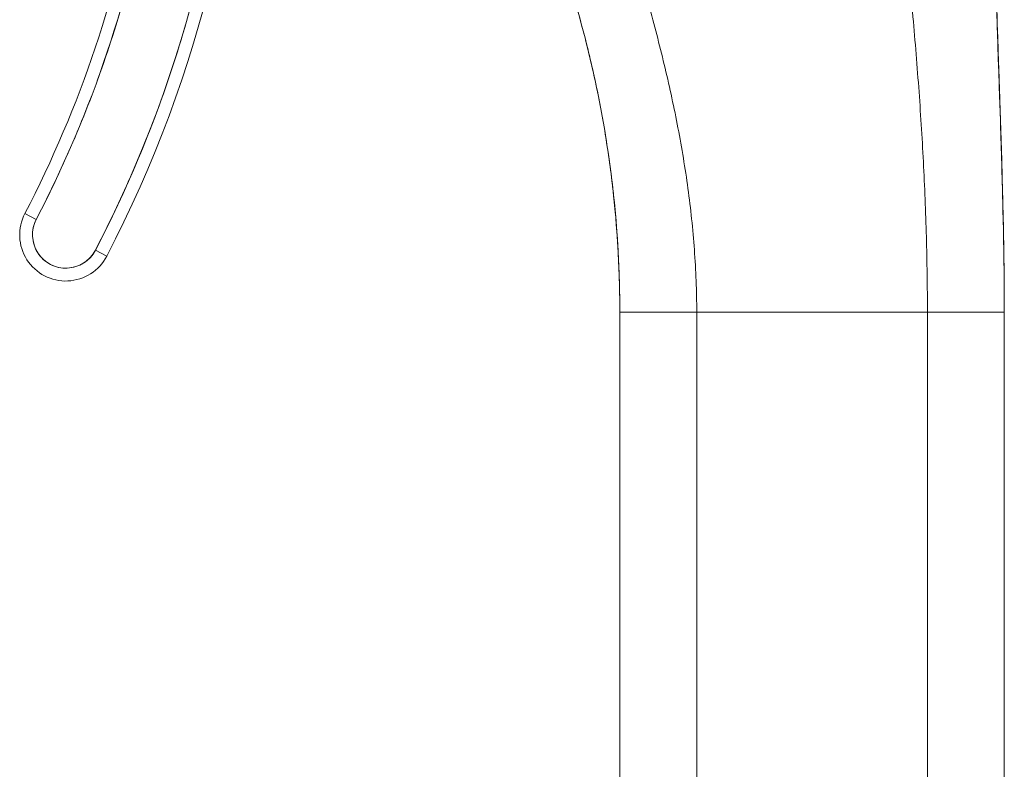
# Model space of a CAD drawing. Header units: inches. Extents: x 10 to 331, y 10 to 212.
# Tile 81 of 145: x 118.35 to 119.87, y 113.42 to 114.57. Entities that reach past the tile are written whole.
import ezdxf

# ---------------------------------------------------------------- set-up
doc = ezdxf.new("R2010")
doc.units = ezdxf.units.IN
doc.header["$LTSCALE"] = 20
doc.header["$MEASUREMENT"] = 0
doc.layers.add('Visible (ANSI)', color=7, linetype='Continuous', lineweight=5)

msp = doc.modelspace()

# ---------------------------------------------------------------- linework, layer by layer
at = {"layer": 'Visible (ANSI)'}
for p, q in [((118.3628, 114.274), (118.3803, 114.2649)), ((118.3803, 114.2649), (118.3628, 114.274)), ((118.4886, 114.2086), (118.4711, 114.2177)), ((118.4711, 114.2177), (118.4886, 114.2086)), ((119.2765, 113.1966), (119.2765, 114.1227)), ((119.3947, 114.1227), (119.2765, 114.1227)), ((119.3947, 114.1227), (119.749, 114.1227)), ((119.3947, 114.1227), (119.3947, 113.1966)), ((119.749, 114.1227), (119.3947, 114.1227)), ((119.749, 113.1966), (119.749, 114.1227)), ((119.8671, 114.1227), (119.749, 114.1227)), ((119.8671, 114.1227), (119.8671, 113.1966))]:
    msp.add_line(p, q, dxfattribs=at)
for centre, radius, start, end in [((116.7908, 115.0911), 1.8937, 332.5366, 0.7341), ((116.7908, 115.0911), 1.9134, 332.5366, 0.7341), ((116.7908, 115.0911), 1.9134, 332.5366, 0.7341), ((116.7908, 115.0911), 1.7717, 332.5366, 350.4361), ((116.7908, 115.0911), 1.7913, 332.5366, 350.4361), ((118.4257, 114.2413), 0.0709, 152.5366, 332.5366), ((118.4257, 114.2413), 0.0709, 152.5366, 332.5366), ((118.4257, 114.2413), 0.0512, 152.5366, 332.5366), ((117.5895, 114.1227), 1.687, 360, 0.6387)]:
    msp.add_arc(centre, radius, start, end, dxfattribs=at)
for points, knots in [([(119.8671, 114.1227), (119.8671, 114.1638), (119.8666, 114.2046), (119.8658, 114.2451), (119.865, 114.2857), (119.8639, 114.326), (119.8627, 114.3664), (119.8615, 114.4067), (119.8601, 114.447), (119.8587, 114.4875), (119.8573, 114.5281), (119.856, 114.5688), (119.8546, 114.61), (119.8533, 114.6512), (119.8521, 114.6928), (119.851, 114.7351), (119.8499, 114.7775), (119.8488, 114.8206), (119.8479, 114.8646), (119.847, 114.9087), (119.8463, 114.9538), (119.8455, 115.0003), (119.8447, 115.0467), (119.844, 115.0945), (119.8432, 115.1439)], [0, 0, 0, 0, 0.125, 0.125, 0.125, 0.25, 0.25, 0.25, 0.375, 0.375, 0.375, 0.5, 0.5, 0.5, 0.625, 0.625, 0.625, 0.75, 0.75, 0.75, 0.875, 0.875, 0.875, 1, 1, 1, 1]), ([(119.8432, 115.1439), (119.8432, 115.1439), (119.8432, 115.1438), (119.8432, 115.1438), (119.8432, 115.1438), (119.8432, 115.1437), (119.8432, 115.1436), (119.8432, 115.1434), (119.8432, 115.1433), (119.8432, 115.1426), (119.8432, 115.1421), (119.8436, 115.1198), (119.844, 115.098), (119.8448, 115.0471), (119.8453, 115.0181), (119.8471, 114.9115), (119.8486, 114.834), (119.8531, 114.6535), (119.8567, 114.5505), (119.8629, 114.3657), (119.8654, 114.2841), (119.8667, 114.1874), (119.8669, 114.172), (119.867, 114.1509), (119.8671, 114.1451), (119.8671, 114.135), (119.8671, 114.1307), (119.8671, 114.1258), (119.8671, 114.1253), (119.8671, 114.1245), (119.8671, 114.1243), (119.8671, 114.1239), (119.8671, 114.1237), (119.8671, 114.1235), (119.8671, 114.1234), (119.8671, 114.1232), (119.8671, 114.1232), (119.8671, 114.1231), (119.8671, 114.1231), (119.8671, 114.1231), (119.8671, 114.123), (119.8671, 114.123), (119.8671, 114.123), (119.8671, 114.1228), (119.8671, 114.1228), (119.8671, 114.1226), (119.8671, 114.1227), (119.8671, 114.1227), (119.8671, 114.1227), (119.8671, 114.1227), (119.8671, 114.1227), (119.8671, 114.1227), (119.8671, 114.1227), (119.8671, 114.1227), (119.8671, 114.1227), (119.8671, 114.1227), (119.8671, 114.1227), (119.8671, 114.1227), (119.8671, 114.1227), (119.8671, 114.1227), (119.8671, 114.1227), (119.8671, 114.1227), (119.8671, 114.1227), (119.8671, 114.1227), (119.8671, 114.1227), (119.8671, 114.1227), (119.8671, 114.1227), (119.8671, 114.1227), (119.8671, 114.1227), (119.8671, 114.1227), (119.8671, 114.1227), (119.8671, 114.1227)], [0, 0, 0, 0, 0.000124, 0.000124, 0.000372, 0.000372, 0.000868, 0.000868, 0.001859, 0.001859, 0.005754, 0.005754, 0.171929, 0.171929, 0.393497, 0.393497, 0.984469, 0.984469, 1.772868, 1.772868, 2.408132, 2.408132, 2.527135, 2.527135, 2.571755, 2.571755, 2.60522, 2.60522, 2.609186, 2.609186, 2.611169, 2.611169, 2.612161, 2.612161, 2.613157, 2.613157, 2.613406, 2.613406, 2.613531, 2.613531, 2.613783, 2.613783, 2.614288, 2.614288, 2.618323, 2.618323, 2.681798, 2.681798, 2.729391, 2.729391, 2.747239, 2.747239, 2.74823, 2.74823, 2.748292, 2.748292, 2.748416, 2.748416, 2.748447, 2.748447, 2.748509, 2.748509, 2.74854, 2.74854, 2.748571, 2.748571, 2.74859, 2.74859, 2.748621, 2.748621, 2.74868, 2.74868, 2.74868, 2.74868]), ([(119.8432, 115.1439), (119.844, 115.0945), (119.8447, 115.0467), (119.8455, 115.0003), (119.8463, 114.9538), (119.847, 114.9087), (119.8479, 114.8646), (119.8488, 114.8206), (119.8499, 114.7775), (119.851, 114.7351), (119.8521, 114.6928), (119.8533, 114.6512), (119.8546, 114.61), (119.856, 114.5688), (119.8573, 114.5281), (119.8587, 114.4875), (119.8601, 114.447), (119.8615, 114.4067), (119.8627, 114.3664), (119.8639, 114.326), (119.865, 114.2857), (119.8658, 114.2451), (119.8666, 114.2046), (119.8671, 114.1638), (119.8671, 114.1227)], [0, 0, 0, 0, 0.125, 0.125, 0.125, 0.25, 0.25, 0.25, 0.375, 0.375, 0.375, 0.5, 0.5, 0.5, 0.625, 0.625, 0.625, 0.75, 0.75, 0.75, 0.875, 0.875, 0.875, 1, 1, 1, 1]), ([(118.4711, 114.2177), (118.495, 114.2637), (118.5169, 114.3105), (118.537, 114.3582), (118.557, 114.4059), (118.5751, 114.4545), (118.5912, 114.5038), (118.6072, 114.5531), (118.6213, 114.6029), (118.6332, 114.6533), (118.6452, 114.7037), (118.6551, 114.7546), (118.6629, 114.8058), (118.6707, 114.857), (118.6764, 114.9086), (118.68, 114.9602), (118.6836, 115.0118), (118.685, 115.0635), (118.6844, 115.1153)], [0, 0, 0, 0, 0.166667, 0.166667, 0.166667, 0.333333, 0.333333, 0.333333, 0.5, 0.5, 0.5, 0.666667, 0.666667, 0.666667, 0.833333, 0.833333, 0.833333, 1, 1, 1, 1]), ([(119.749, 114.1227), (119.749, 114.1614), (119.7484, 114.1999), (119.7474, 114.2383), (119.7463, 114.2768), (119.7448, 114.3151), (119.7428, 114.3533), (119.7408, 114.3916), (119.7384, 114.4299), (119.7356, 114.4682), (119.7328, 114.5065), (119.7296, 114.5449), (119.7261, 114.5835), (119.7225, 114.6221), (119.7185, 114.6608), (119.7142, 114.6999), (119.7099, 114.739), (119.7051, 114.7783), (119.7, 114.8181), (119.6949, 114.8579), (119.6894, 114.898), (119.6834, 114.9388), (119.6774, 114.9795), (119.6709, 115.0207), (119.6639, 115.0626)], [0, 0, 0, 0, 0.125, 0.125, 0.125, 0.25, 0.25, 0.25, 0.375, 0.375, 0.375, 0.5, 0.5, 0.5, 0.625, 0.625, 0.625, 0.75, 0.75, 0.75, 0.875, 0.875, 0.875, 1, 1, 1, 1]), ([(119.6639, 115.0626), (119.6709, 115.0207), (119.6774, 114.9795), (119.6834, 114.9388), (119.6894, 114.898), (119.6949, 114.8579), (119.7, 114.8181), (119.7051, 114.7783), (119.7099, 114.739), (119.7142, 114.6999), (119.7185, 114.6608), (119.7225, 114.6221), (119.7261, 114.5835), (119.7296, 114.5449), (119.7328, 114.5065), (119.7356, 114.4682), (119.7384, 114.4299), (119.7408, 114.3916), (119.7428, 114.3533), (119.7448, 114.3151), (119.7463, 114.2768), (119.7474, 114.2383), (119.7484, 114.1999), (119.749, 114.1614), (119.749, 114.1227)], [0, 0, 0, 0, 0.125, 0.125, 0.125, 0.25, 0.25, 0.25, 0.375, 0.375, 0.375, 0.5, 0.5, 0.5, 0.625, 0.625, 0.625, 0.75, 0.75, 0.75, 0.875, 0.875, 0.875, 1, 1, 1, 1]), ([(119.2337, 114.8675), (119.2448, 114.8356), (119.2556, 114.8041), (119.2659, 114.773), (119.2762, 114.7419), (119.2861, 114.7111), (119.2955, 114.6804), (119.305, 114.6497), (119.314, 114.6192), (119.3224, 114.5888), (119.3309, 114.5583), (119.3388, 114.5278), (119.3461, 114.4973), (119.3533, 114.4668), (119.36, 114.4362), (119.3659, 114.4054), (119.3718, 114.3746), (119.377, 114.3437), (119.3812, 114.3126), (119.3855, 114.2814), (119.3888, 114.25), (119.3911, 114.2184), (119.3934, 114.1867), (119.3947, 114.1549), (119.3947, 114.1227)], [0, 0, 0, 0, 0.125, 0.125, 0.125, 0.25, 0.25, 0.25, 0.375, 0.375, 0.375, 0.5, 0.5, 0.5, 0.625, 0.625, 0.625, 0.75, 0.75, 0.75, 0.875, 0.875, 0.875, 1, 1, 1, 1]), ([(119.3947, 114.1227), (119.3947, 114.1549), (119.3934, 114.1867), (119.3911, 114.2184), (119.3888, 114.25), (119.3855, 114.2814), (119.3812, 114.3126), (119.377, 114.3437), (119.3718, 114.3746), (119.3659, 114.4054), (119.36, 114.4362), (119.3533, 114.4668), (119.3461, 114.4973), (119.3388, 114.5278), (119.3309, 114.5583), (119.3224, 114.5888), (119.314, 114.6192), (119.305, 114.6497), (119.2955, 114.6804), (119.2861, 114.7111), (119.2762, 114.7419), (119.2659, 114.773), (119.2556, 114.8041), (119.2448, 114.8356), (119.2337, 114.8675)], [0, 0, 0, 0, 0.125, 0.125, 0.125, 0.25, 0.25, 0.25, 0.375, 0.375, 0.375, 0.5, 0.5, 0.5, 0.625, 0.625, 0.625, 0.75, 0.75, 0.75, 0.875, 0.875, 0.875, 1, 1, 1, 1]), ([(119.8671, 114.1227), (119.8671, 114.1227), (119.8671, 114.1221), (119.8671, 114.1227), (119.8671, 114.1227), (119.8671, 114.1227), (119.8671, 114.1227), (119.8671, 114.1227), (119.8671, 114.1227), (119.8671, 114.1228), (119.8671, 114.1228), (119.8671, 114.1229), (119.8671, 114.1229), (119.8671, 114.123), (119.8671, 114.123), (119.8671, 114.123), (119.8671, 114.123), (119.8671, 114.123), (119.8671, 114.1231), (119.8671, 114.1231), (119.8671, 114.1232), (119.8671, 114.1233), (119.8671, 114.1234), (119.8671, 114.1245), (119.8671, 114.1255), (119.8671, 114.1284), (119.8671, 114.1304), (119.8671, 114.1499), (119.8669, 114.1674), (119.8665, 114.2083), (119.8661, 114.2317), (119.8643, 114.3174), (119.8624, 114.3798), (119.8556, 114.5839), (119.8508, 114.7257), (119.8479, 114.8676)], [0, 0, 0, 0, 0.673119, 0.673119, 0.676831, 0.676831, 0.680544, 0.680544, 0.695394, 0.695394, 0.699156, 0.699156, 0.699634, 0.699634, 0.69987, 0.69987, 0.699928, 0.699928, 0.700161, 0.700161, 0.700394, 0.700394, 0.701322, 0.701322, 0.708747, 0.708747, 0.723596, 0.723596, 0.85724, 0.85724, 1.035432, 1.035432, 1.510612, 1.510612, 2.591747, 2.591747, 2.591747, 2.591747]), ([(119.2765, 114.1227), (119.2765, 114.1527), (119.2757, 114.1827), (119.2741, 114.2126), (119.2726, 114.2425), (119.2702, 114.2722), (119.267, 114.3019), (119.2638, 114.3316), (119.2599, 114.3611), (119.2551, 114.3906), (119.2504, 114.42), (119.2449, 114.4492), (119.2386, 114.4784), (119.2323, 114.5075), (119.2252, 114.5365), (119.2174, 114.5652), (119.2096, 114.594), (119.201, 114.6226), (119.1916, 114.651), (119.1822, 114.6794), (119.1721, 114.7076), (119.1612, 114.7355), (119.1502, 114.7635), (119.1386, 114.7912), (119.1261, 114.8187)], [0, 0, 0, 0, 0.125, 0.125, 0.125, 0.25, 0.25, 0.25, 0.375, 0.375, 0.375, 0.5, 0.5, 0.5, 0.625, 0.625, 0.625, 0.75, 0.75, 0.75, 0.875, 0.875, 0.875, 1, 1, 1, 1]), ([(119.1261, 114.8187), (119.151, 114.7638), (119.1728, 114.7078), (119.1916, 114.651), (119.2103, 114.5942), (119.226, 114.5366), (119.2386, 114.4784), (119.2512, 114.4201), (119.2606, 114.3612), (119.267, 114.3019), (119.2733, 114.2426), (119.2765, 114.1828), (119.2765, 114.1227)], [0, 0, 0, 0, 0.25, 0.25, 0.25, 0.5, 0.5, 0.5, 0.75, 0.75, 0.75, 1, 1, 1, 1]), ([(118.5573, 114.7934), (118.5495, 114.7474), (118.54, 114.7018), (118.5287, 114.6566), (118.5174, 114.6114), (118.5043, 114.5665), (118.4895, 114.5223), (118.4746, 114.478), (118.4581, 114.4343), (118.4399, 114.3914), (118.4217, 114.3485), (118.4018, 114.3064), (118.3803, 114.2649)], [0, 0, 0, 0, 0.25, 0.25, 0.25, 0.5, 0.5, 0.5, 0.75, 0.75, 0.75, 1, 1, 1, 1]), ([(119.2736, 114.2231), (119.2732, 114.2299), (119.2727, 114.2372), (119.2721, 114.245), (119.2714, 114.2547), (119.2706, 114.2651), (119.2695, 114.2764), (119.2689, 114.2829), (119.2683, 114.2897), (119.2675, 114.2967), (119.2674, 114.2984), (119.2672, 114.3001), (119.267, 114.3018), (119.2661, 114.3106), (119.265, 114.3199), (119.2638, 114.3294)], [0, 0, 0, 0, 0.0641332, 0.0641332, 0.0641332, 0.1428571, 0.1428571, 0.1428571, 0.1881437, 0.1881437, 0.1881437, 0.1988809, 0.1988809, 0.1988809, 0.2549932, 0.2549932, 0.2549932, 0.2549932]), ([(118.3803, 114.2649), (118.3782, 114.2609), (118.3767, 114.2567), (118.3757, 114.2524), (118.3748, 114.2481), (118.3744, 114.2436), (118.3746, 114.2391), (118.3748, 114.2346), (118.3755, 114.2302), (118.3769, 114.2259), (118.3782, 114.2217), (118.3801, 114.2176), (118.3825, 114.2138), (118.3849, 114.21), (118.3878, 114.2066), (118.3911, 114.2036), (118.3944, 114.2006), (118.3981, 114.198), (118.4021, 114.1959), (118.4061, 114.1939), (118.4103, 114.1923), (118.4147, 114.1913), (118.419, 114.1904), (118.4235, 114.19), (118.428, 114.1902), (118.4324, 114.1904), (118.4369, 114.1912), (118.4411, 114.1925), (118.4454, 114.1939), (118.4495, 114.1958), (118.4532, 114.1982), (118.457, 114.2006), (118.4605, 114.2035), (118.4635, 114.2068), (118.4665, 114.2101), (118.469, 114.2137), (118.4711, 114.2177)], [0, 0, 0, 0, 0.083333, 0.083333, 0.083333, 0.166667, 0.166667, 0.166667, 0.25, 0.25, 0.25, 0.333333, 0.333333, 0.333333, 0.416667, 0.416667, 0.416667, 0.5, 0.5, 0.5, 0.583333, 0.583333, 0.583333, 0.666667, 0.666667, 0.666667, 0.75, 0.75, 0.75, 0.833333, 0.833333, 0.833333, 0.916667, 0.916667, 0.916667, 1, 1, 1, 1]), ([(119.3947, 114.1227), (119.3902, 114.1227), (119.386, 114.1227), (119.3819, 114.1227), (119.3779, 114.1227), (119.374, 114.1227), (119.3703, 114.1227), (119.3666, 114.1227), (119.3631, 114.1227), (119.3597, 114.1227), (119.3563, 114.1227), (119.3531, 114.1227), (119.35, 114.1227), (119.3469, 114.1227), (119.3439, 114.1227), (119.341, 114.1227), (119.338, 114.1227), (119.3352, 114.1227), (119.3325, 114.1227), (119.3298, 114.1227), (119.3271, 114.1227), (119.3245, 114.1227), (119.322, 114.1227), (119.3194, 114.1227), (119.317, 114.1227), (119.3145, 114.1227), (119.3121, 114.1227), (119.3097, 114.1227), (119.3074, 114.1227), (119.3051, 114.1227), (119.3029, 114.1227), (119.3018, 114.1227), (119.3007, 114.1227), (119.2996, 114.1227), (119.2985, 114.1227), (119.2974, 114.1227), (119.2964, 114.1227), (119.2953, 114.1227), (119.2943, 114.1227), (119.2933, 114.1227), (119.2923, 114.1227), (119.2913, 114.1227), (119.2904, 114.1227), (119.2894, 114.1227), (119.2885, 114.1227), (119.2876, 114.1227), (119.2867, 114.1227), (119.2859, 114.1227), (119.2851, 114.1227), (119.2842, 114.1227), (119.2835, 114.1227), (119.2827, 114.1227), (119.282, 114.1227), (119.2813, 114.1227), (119.2807, 114.1227), (119.2801, 114.1227), (119.2795, 114.1227), (119.279, 114.1227), (119.2785, 114.1227), (119.278, 114.1227), (119.2777, 114.1227), (119.277, 114.1227), (119.2767, 114.1227), (119.2765, 114.1227)], [0, 0, 0, 0, 0.0625, 0.0625, 0.0625, 0.125, 0.125, 0.125, 0.1875, 0.1875, 0.1875, 0.25, 0.25, 0.25, 0.3125, 0.3125, 0.3125, 0.375, 0.375, 0.375, 0.4375, 0.4375, 0.4375, 0.5, 0.5, 0.5, 0.5625, 0.5625, 0.5625, 0.625, 0.625, 0.625, 0.65625, 0.65625, 0.65625, 0.6875, 0.6875, 0.6875, 0.71875, 0.71875, 0.71875, 0.75, 0.75, 0.75, 0.78125, 0.78125, 0.78125, 0.8125, 0.8125, 0.8125, 0.84375, 0.84375, 0.84375, 0.875, 0.875, 0.875, 0.90625, 0.90625, 0.90625, 0.9375, 0.9375, 0.9375, 1, 1, 1, 1]), ([(119.8671, 114.1227), (119.8669, 114.1227), (119.8666, 114.1227), (119.8657, 114.1227), (119.8648, 114.1227), (119.8636, 114.1227), (119.8621, 114.1227), (119.8607, 114.1227), (119.859, 114.1227), (119.8571, 114.1227), (119.8553, 114.1227), (119.8533, 114.1227), (119.8512, 114.1227), (119.8491, 114.1227), (119.8469, 114.1227), (119.8446, 114.1227), (119.8424, 114.1227), (119.8401, 114.1227), (119.8377, 114.1227), (119.8354, 114.1227), (119.833, 114.1227), (119.8305, 114.1227), (119.828, 114.1227), (119.8255, 114.1227), (119.823, 114.1227), (119.8204, 114.1227), (119.8178, 114.1227), (119.815, 114.1227), (119.8123, 114.1227), (119.8095, 114.1227), (119.8065, 114.1227), (119.8036, 114.1227), (119.8006, 114.1227), (119.7974, 114.1227), (119.7941, 114.1227), (119.7908, 114.1227), (119.7872, 114.1227), (119.7837, 114.1227), (119.7799, 114.1227), (119.7759, 114.1227), (119.772, 114.1227), (119.7677, 114.1227), (119.7633, 114.1227), (119.7588, 114.1227), (119.754, 114.1227), (119.749, 114.1227)], [0, 0, 0, 0, 0.066667, 0.066667, 0.066667, 0.133333, 0.133333, 0.133333, 0.2, 0.2, 0.2, 0.266667, 0.266667, 0.266667, 0.333333, 0.333333, 0.333333, 0.4, 0.4, 0.4, 0.466667, 0.466667, 0.466667, 0.533333, 0.533333, 0.533333, 0.6, 0.6, 0.6, 0.666667, 0.666667, 0.666667, 0.733333, 0.733333, 0.733333, 0.8, 0.8, 0.8, 0.866667, 0.866667, 0.866667, 0.933333, 0.933333, 0.933333, 1, 1, 1, 1])]:
    msp.add_open_spline(points, degree=3, knots=knots, dxfattribs=at)

doc.saveas('drawing.dxf')
